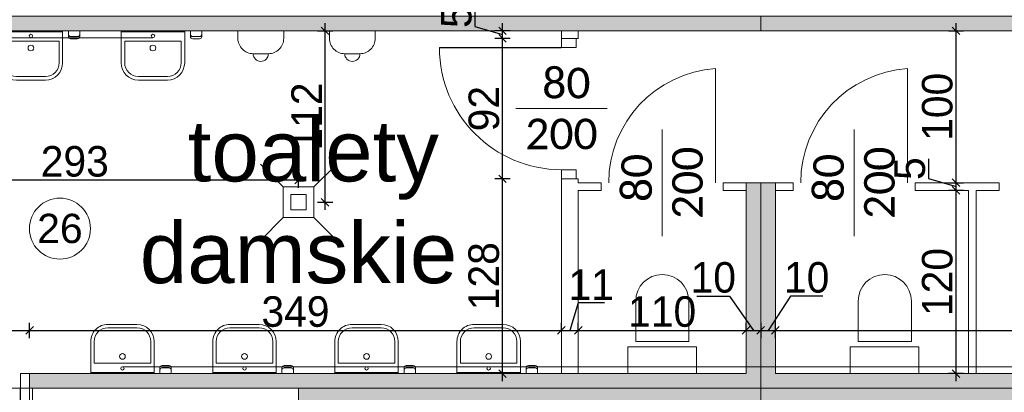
# Model space of a CAD drawing. Header units: millimetres. Extents: x 1962 to 3194, y -795 to -219.
# Tile 122 of 256: x 2516.79 to 2523.25, y -568.09 to -565.64. Entities that reach past the tile are written whole.
import ezdxf

# ---------------------------------------------------------------- set-up
doc = ezdxf.new("R2010")
doc.units = ezdxf.units.MM
doc.layers.get('0').update_dxf_attribs({"lineweight": 5})
doc.layers.get('Defpoints').update_dxf_attribs({"lineweight": 9})
for name, color, linetype, lineweight in [('A_hatch nawierzchnia', 253, 'Continuous', 9), ('A_obiekty kontenery', 152, 'Continuous', 9), ('A_obiekty kontenery elewacja', 62, 'Continuous', 9), ('A_obiekty kontenery opisy', 142, 'Continuous', 9), ('A_wymiary detale', 82, 'Continuous', 9), ('A_wyposażenie armatura sanitarna', 132, 'Continuous', 9), ('A_wyposażenie kanalizacja', 32, 'Continuous', 9), ('A_wyposażenie przegrody wew.', 143, 'Continuous', 9), ('A_wyposażenie stolarka', 16, 'Continuous', 9)]:
    doc.layers.add(name, color=color, linetype=linetype, lineweight=lineweight)
doc.styles.get("Standard").update_dxf_attribs({"font": 'arial.ttf'})
doc.styles.add('wymiary pzt', font='txt')
doc.dimstyles.new('wymiary detale', dxfattribs={"dimtxt": 0.2, "dimasz": 0.05, "dimexe": 0.05, "dimexo": 0, "dimgap": 0.02, "dimtad": 1, "dimdec": 0, "dimlfac": 100, "dimzin": 0, "dimtxsty": 'wymiary pzt', "dimblk": 'OBLIQUE', "dimcen": 0.1, "dimdle": 0.05, "dimadec": 1, "dimazin": 0, "dimtfac": 1, "dimtmove": 0, "dimatfit": 3, "dimfxl": 0, "dimarcsym": 0})

# ---------------------------------------------------------------- blocks, each defined once
blk = doc.blocks.new('zw$1140')
at = {"layer": 'A_wyposażenie stolarka'}
blk.add_line((-0.3, 0.51), (0.3, 0.51), dxfattribs=at)
for points in [[(0, 1.02), (0, 0.96), (0.096, 0.96), (0.096, 1.02)], [(0, 0.06), (0, 0), (0.096, 0), (0.096, 0.06)]]:
    blk.add_lwpolyline(points, close=True, dxfattribs=at)
at = {"layer": 'A_wyposażenie stolarka', "const_width": 0.01}
blk.add_lwpolyline([(0, 0.06), (-0.9, 0.06)], dxfattribs=at)
at = {"layer": 'A_wyposażenie stolarka'}
blk.add_arc((0, 0.06), 0.9, 90, 180, dxfattribs=at)
at = {"layer": 'A_wyposażenie stolarka', "insert": (0, 0.51), "char_height": 0.2, "width": 0.488349, "attachment_point": 5, "style": 'wymiary pzt'}
blk.add_mtext('{\\fCalibri|b0|i0|c238|p34;\\W0.90929; }{\\fCalibri|b0|i0|c238|p34;90}\\P{\\fCalibri|b0|i0|c238|p34;220}', dxfattribs=at)
blk = doc.blocks.new('zw$6F2B')
at = {"layer": 'A_wyposażenie armatura sanitarna'}
blk.add_lwpolyline([(0.1735, 0.21), (0.1735, 0.475, 1), (-0.175, 0.475), (-0.175, 0.21)], format="xyb", close=True, dxfattribs=at)
blk.add_lwpolyline([(-0.225, 0.175), (0.225, 0.175), (0.225, 0), (-0.225, 0)], close=True, dxfattribs=at)
blk = doc.blocks.new('zw$7514')
at = {"layer": 'A_wyposażenie stolarka'}
for p, q in [((-0.05, 0), (-0.05, 0.7483)), ((-0.4, -0.35), (-0.4, 0.35))]:
    blk.add_line(p, q, dxfattribs=at)
blk.add_arc((0, 0), 0.75, 93.82255, 180, dxfattribs=at)
at = {"layer": 'A_wyposażenie stolarka', "insert": (-0.4, 0), "char_height": 0.2, "width": 0.488349, "attachment_point": 5, "rotation": 90, "style": 'wymiary pzt'}
blk.add_mtext('{\\fCalibri|b0|i0|c238|p34;\\W0.90929; }{\\fCalibri|b0|i0|c238|p34;80}\\P{\\fCalibri|b0|i0|c238|p34;200}', dxfattribs=at)
blk = doc.blocks.new('zw$6E8F')
at = {"layer": 'A_wyposażenie stolarka'}
blk.add_line((0.46, -0.3), (0.46, 0.3), dxfattribs=at)
for points in [[(0.06, 0), (0, 0), (0, 0.096), (0.06, 0.096)], [(0.92, 0), (0.86, 0), (0.86, 0.096), (0.92, 0.096)]]:
    blk.add_lwpolyline(points, close=True, dxfattribs=at)
at = {"layer": 'A_wyposażenie stolarka', "const_width": 0.01}
blk.add_lwpolyline([(0.06, 0), (0.06, -0.8)], dxfattribs=at)
at = {"layer": 'A_wyposażenie stolarka'}
blk.add_arc((0.06, 0), 0.8, 270, 0, dxfattribs=at)
at = {"layer": 'A_wyposażenie stolarka', "insert": (0.46, 0), "char_height": 0.2, "width": 0.488349, "attachment_point": 5, "rotation": 90, "style": 'wymiary pzt'}
blk.add_mtext('{\\fCalibri|b0|i0|c238|p34;\\W0.90929; }{\\fCalibri|b0|i0|c238|p34;80}\\P{\\fCalibri|b0|i0|c238|p34;200}', dxfattribs=at)
blk = doc.blocks.new('zw$281D')
at = {"layer": 'A_wyposażenie armatura sanitarna'}
for p, q in [((-0.3203, -0.0375), (-0.3203, 0)), ((-0.3203, 0), (-0.2453, 0)), ((-0.2453, -0.0375), (-0.2453, 0)), ((0.2078, 0), (-0.2078, 0)), ((-0.2078, -0.21), (-0.2078, 0)), ((0.2078, -0.21), (0.2078, 0)), ((-0.3053, -0.0375), (-0.2603, -0.0375)), ((-0.3053, -0.0525), (-0.2603, -0.0525)), ((0.2078, -0.0075), (-0.2078, -0.0075)), ((0.1853, -0.0675), (-0.1853, -0.0675)), ((-0.1853, -0.21), (-0.1853, -0.0675)), ((0.1853, -0.21), (0.1853, -0.0675)), ((0.0953, -0.3), (-0.0953, -0.3)), ((0.0953, -0.3225), (-0.0953, -0.3225))]:
    blk.add_line(p, q, dxfattribs=at)
for centre, radius in [((0, -0.0338), 0.0112), ((0, -0.1125), 0.0188)]:
    blk.add_circle(centre, radius, dxfattribs=at)
for centre, radius, start, end in [((-0.3053, -0.0225), 0.015, 180, 270), ((-0.3053, -0.0375), 0.015, 180, 270), ((-0.2603, -0.0225), 0.015, 270, 0), ((-0.2603, -0.0375), 0.015, 270, 0), ((-0.0953, -0.21), 0.1125, 180, 270), ((-0.0953, -0.21), 0.09, 180, 270), ((0.0953, -0.21), 0.1125, 270, 0), ((0.0953, -0.21), 0.09, 270, 0)]:
    blk.add_arc(centre, radius, start, end, dxfattribs=at)
blk = doc.blocks.new('zw$184B')
at = {"layer": 'A_wyposażenie armatura sanitarna'}
blk.add_lwpolyline([(-0.05, -0.15), (0.05, -0.15, 0.414214), (0.15, -0.05), (0.15, 0), (-0.15, 0), (-0.15, -0.05, 0.414214)], format="xyb", close=True, dxfattribs=at)
blk.add_arc((0, -0.15), 0.05, 180, 0, dxfattribs=at)
blk = doc.blocks.new('zw$EC30')
at = {"layer": 'A_hatch nawierzchnia'}
h = blk.add_hatch(color=256, dxfattribs=at)
h.dxf.hatch_style = 1
h.paths.add_polyline_path([(-12.256, -38.676), (-12.256, -38.98), (-12.16, -38.98), (-12.16, -38.772), (-6.198, -38.772), (-6.198, -38.676)])
h = blk.add_hatch(color=256, dxfattribs=at)
h.dxf.hatch_style = 1
h.paths.add_polyline_path([(-0.236, -38.772), (-0.236, -38.98), (-0.14, -38.98), (-0.14, -38.676), (-6.198, -38.676), (-6.198, -38.772)])
h = blk.add_hatch(color=256, dxfattribs=at)
h.dxf.hatch_style = 1
h.paths.add_polyline_path([(-0.14, -41.114), (-0.14, -39.56), (-0.236, -39.56), (-0.236, -41.018), (-6.102, -41.018), (-6.102, -39.768), (-6.198, -39.768), (-6.198, -41.114)])
h = blk.add_hatch(color=256, dxfattribs=at)
h.dxf.hatch_style = 1
h.paths.add_polyline_path([(-10.99, -41.018), (-10.99, -41.114), (-9.227, -41.114), (-6.198, -41.114), (-6.198, -39.768), (-6.294, -39.768), (-6.294, -41.018)])
h = blk.add_hatch(color=256, dxfattribs=at)
h.dxf.hatch_style = 1
h.paths.add_polyline_path([(-9.227, -43.552), (-9.227, -42.343), (-9.131, -42.343), (-9.131, -43.456), (-6.294, -43.456), (-6.294, -41.21), (-9.131, -41.21), (-9.131, -41.323), (-9.227, -41.323), (-9.227, -41.114), (-6.198, -41.114), (-6.198, -43.552)])
h = blk.add_hatch(color=256, dxfattribs=at)
h.dxf.hatch_style = 1
h.paths.add_polyline_path([(-5.188, -43.552), (-5.188, -43.456), (-6.102, -43.456), (-6.102, -41.21), (-0.236, -41.21), (-0.236, -42.668), (-0.14, -42.668), (-0.14, -41.114), (-6.198, -41.114), (-6.198, -43.552)])
at = {"layer": 'A_obiekty kontenery'}
for p, q in [((-6.294, -39.768), (-6.102, -39.768)), ((-10.99, -41.018), (-10.99, -41.114)), ((-12.01, -41.114), (-10.99, -41.114))]:
    blk.add_line(p, q, dxfattribs=at)
for points in [[(-6.198, -38.772), (-6.198, -38.676), (-12.256, -38.676), (-12.256, -41.114), (-12.01, -41.114)], [(-6.198, -39.768), (-6.198, -41.114), (-0.14, -41.114), (-0.14, -38.676), (-6.198, -38.676), (-6.198, -38.772)], [(-6.198, -38.772), (-12.16, -38.772), (-12.16, -41.018), (-12.01, -41.018)], [(-6.102, -39.768), (-6.102, -41.018), (-0.236, -41.018), (-0.236, -38.772), (-6.198, -38.772)], [(-10.99, -41.114), (-6.198, -41.114), (-6.198, -39.768)], [(-10.99, -41.018), (-6.294, -41.018), (-6.294, -39.768)], [(-3.988, -43.552), (-0.14, -43.552), (-0.14, -41.114), (-6.198, -41.114), (-6.198, -43.552), (-5.188, -43.552)]]:
    blk.add_lwpolyline(points, dxfattribs=at)
blk.add_lwpolyline([(-9.227, -43.552), (-6.198, -43.552), (-6.198, -41.114), (-9.227, -41.114)], close=True, dxfattribs=at)
at = {"layer": 'A_obiekty kontenery elewacja'}
for points in [[(-10.99, -41.114), (-10.99, -41.254), (-9.367, -41.254), (-9.367, -41.323), (-9.227, -41.323)], [(-10.97, -41.114), (-10.97, -41.234), (-9.347, -41.234), (-9.347, -41.303), (-9.227, -41.303)]]:
    blk.add_lwpolyline(points, dxfattribs=at)
at = {"layer": 'A_wyposażenie armatura sanitarna'}
for p, q in [((-9.327, -39.795), (-9.477, -39.645)), ((-9.127, -39.795), (-8.977, -39.645)), ((-9.327, -39.995), (-9.477, -40.145)), ((-9.127, -39.995), (-8.977, -40.145))]:
    blk.add_line(p, q, dxfattribs=at)
for points in [[(-9.327, -39.795), (-9.127, -39.795), (-9.127, -39.995), (-9.327, -39.995)], [(-9.177, -39.845), (-9.277, -39.845), (-9.277, -39.945), (-9.177, -39.945)]]:
    blk.add_lwpolyline(points, close=True, dxfattribs=at)
at = {"layer": 'A_wyposażenie kanalizacja'}
for points in [[(-10.1811, -38.817), (-12.261, -38.817)], [(-10.3811, -40.973), (-0.135, -40.973)]]:
    blk.add_lwpolyline(points, dxfattribs=at)
at = {"layer": 'A_wyposażenie przegrody wew.'}
for p, q in [((-7.504, -38.772), (-7.504, -38.822)), ((-7.394, -38.772), (-7.394, -38.822)), ((-7.394, -38.822), (-7.504, -38.822)), ((-7.394, -39.742), (-7.504, -39.742)), ((-7.504, -39.742), (-7.504, -41.018)), ((-7.394, -39.742), (-7.394, -39.768)), ((-7.394, -39.768), (-7.244, -39.768)), ((-7.244, -39.818), (-7.244, -39.768)), ((-6.444, -39.768), (-6.294, -39.768)), ((-6.444, -39.818), (-6.444, -39.768)), ((-6.102, -39.768), (-5.986, -39.768)), ((-5.986, -39.818), (-5.986, -39.768)), ((-5.186, -39.768), (-4.636, -39.768)), ((-5.186, -39.818), (-5.186, -39.768)), ((-4.636, -39.818), (-4.636, -39.768)), ((-7.394, -39.818), (-7.394, -41.018)), ((-7.394, -39.818), (-7.244, -39.818)), ((-6.444, -39.818), (-6.294, -39.818)), ((-6.102, -39.818), (-5.986, -39.818)), ((-5.186, -39.818), (-4.836, -39.818)), ((-4.836, -39.818), (-4.836, -41.018)), ((-4.786, -39.818), (-4.786, -41.018)), ((-4.786, -39.818), (-4.636, -39.818))]:
    blk.add_line(p, q, dxfattribs=at)
at = {"layer": 'A_wyposażenie armatura sanitarna', "xscale": -1}
for name, p in [('zw$281D', (-10.9811, -38.772)), ('zw$281D', (-10.1811, -38.772)), ('zw$6F2B', (-6.844, -41.018)), ('zw$6F2B', (-5.386, -41.018))]:
    blk.add_blockref(name, p, dxfattribs=at)
at = {"layer": 'A_wyposażenie armatura sanitarna'}
for p in [(-9.4745, -38.772), (-8.8745, -38.772)]:
    blk.add_blockref('zw$184B', p, dxfattribs=at)
at = {"layer": 'A_wyposażenie armatura sanitarna', "rotation": 180}
for p in [(-10.3811, -41.018), (-9.5811, -41.018), (-8.7811, -41.018), (-7.9811, -41.018)]:
    blk.add_blockref('zw$281D', p, dxfattribs=at)
at = {"layer": 'A_wyposażenie stolarka'}
for name, p, rotation in [('zw$6E8F', (-7.504, -38.822), 270), ('zw$1140', (-10.99, -41.114), 90)]:
    blk.add_blockref(name, p, dxfattribs=dict(at, rotation=rotation))
for p in [(-6.444, -39.768), (-5.186, -39.768)]:
    blk.add_blockref('zw$7514', p, dxfattribs=at)
at = {"layer": 'A_obiekty kontenery opisy', "insert": (-9.227, -39.895), "char_height": 0.4, "width": 5.866, "attachment_point": 5}
blk.add_mtext('{\\fArial|b0|i0|c0|p34;\\W1.24692; }toalety\\Pdamskie', dxfattribs=at)
blk = doc.blocks.new('_Oblique')
at = {"color": 0, "linetype": 'ByBlock', "lineweight": -2}
blk.add_line((-0.5, -0.5), (0.5, 0.5), dxfattribs=at)
blk = doc.blocks.new('*D1132')
at = {"layer": 'A_wymiary detale', "color": 0, "lineweight": -2}
for p, q in [((2515.8383, -567.7297), (2515.8383, -567.6297)), ((2516.8583, -567.7297), (2516.8583, -567.6297)), ((2515.7883, -567.6797), (2516.9083, -567.6797))]:
    blk.add_line(p, q, dxfattribs=at)
at = {"layer": 'Defpoints', "color": 0}
for p in [(2516.8583, -567.6797), (2515.8383, -567.9626), (2516.8583, -567.9626)]:
    blk.add_point(p, dxfattribs=at)
at = {"layer": 'A_wymiary detale', "color": 0, "lineweight": -2, "xscale": 0.05, "yscale": 0.05, "zscale": 0.05, "rotation": 180}
blk.add_blockref('_Oblique', (2515.8383, -567.6797), dxfattribs=at)
at = {"layer": 'A_wymiary detale', "color": 0, "lineweight": -2, "xscale": 0.05, "yscale": 0.05, "zscale": 0.05}
blk.add_blockref('_Oblique', (2516.8583, -567.6797), dxfattribs=at)
at = {"layer": 'A_wymiary detale', "color": 0, "insert": (2516.3483, -567.5576), "char_height": 0.2, "attachment_point": 5, "style": 'wymiary pzt'}
blk.add_mtext('102', dxfattribs=at)
blk = doc.blocks.new('*D1133')
at = {"layer": 'A_wymiary detale', "color": 0, "lineweight": -2}
for p, q in [((2516.8583, -567.7297), (2516.8583, -567.6297)), ((2520.3443, -567.6797), (2520.3443, -567.6297)), ((2516.8083, -567.6797), (2520.3943, -567.6797))]:
    blk.add_line(p, q, dxfattribs=at)
at = {"layer": 'Defpoints', "color": 0}
for p in [(2520.3443, -567.6797), (2520.3443, -567.6797), (2516.8583, -567.9626)]:
    blk.add_point(p, dxfattribs=at)
at = {"layer": 'A_wymiary detale', "color": 0, "lineweight": -2, "xscale": 0.05, "yscale": 0.05, "zscale": 0.05, "rotation": 180}
blk.add_blockref('_Oblique', (2516.8583, -567.6797), dxfattribs=at)
at = {"layer": 'A_wymiary detale', "color": 0, "lineweight": -2, "xscale": 0.05, "yscale": 0.05, "zscale": 0.05}
blk.add_blockref('_Oblique', (2520.3443, -567.6797), dxfattribs=at)
at = {"layer": 'A_wymiary detale', "color": 0, "insert": (2518.6013, -567.5576), "char_height": 0.2, "attachment_point": 5, "style": 'wymiary pzt'}
blk.add_mtext('349', dxfattribs=at)
blk = doc.blocks.new('*D1134')
at = {"layer": 'A_wymiary detale', "color": 0, "lineweight": -2}
for p, q in [((2520.4533, -567.4997), (2520.3993, -567.6797)), ((2520.6256, -567.4997), (2520.4533, -567.4997)), ((2520.3443, -567.6797), (2520.3443, -567.6297)), ((2520.4543, -567.6797), (2520.4543, -567.6297)), ((2520.2943, -567.6797), (2520.5043, -567.6797))]:
    blk.add_line(p, q, dxfattribs=at)
at = {"layer": 'Defpoints', "color": 0}
for p in [(2520.3443, -567.6797), (2520.4543, -567.6797), (2520.4543, -567.6797)]:
    blk.add_point(p, dxfattribs=at)
at = {"layer": 'A_wymiary detale', "color": 0, "lineweight": -2, "xscale": 0.05, "yscale": 0.05, "zscale": 0.05, "rotation": 180}
blk.add_blockref('_Oblique', (2520.3443, -567.6797), dxfattribs=at)
at = {"layer": 'A_wymiary detale', "color": 0, "lineweight": -2, "xscale": 0.05, "yscale": 0.05, "zscale": 0.05}
blk.add_blockref('_Oblique', (2520.4543, -567.6797), dxfattribs=at)
at = {"layer": 'A_wymiary detale', "color": 0, "insert": (2520.5394, -567.3797), "char_height": 0.2, "attachment_point": 5, "style": 'wymiary pzt'}
blk.add_mtext('11', dxfattribs=at)
blk = doc.blocks.new('*D1135')
at = {"layer": 'A_wymiary detale', "color": 0, "lineweight": -2}
for p, q in [((2520.4543, -567.6797), (2520.4543, -567.6297)), ((2521.5543, -567.6797), (2521.5543, -567.6297)), ((2520.4043, -567.6797), (2521.6043, -567.6797))]:
    blk.add_line(p, q, dxfattribs=at)
at = {"layer": 'Defpoints', "color": 0}
for p in [(2520.4543, -567.6797), (2521.5543, -567.6797), (2521.5543, -567.6797)]:
    blk.add_point(p, dxfattribs=at)
at = {"layer": 'A_wymiary detale', "color": 0, "lineweight": -2, "xscale": 0.05, "yscale": 0.05, "zscale": 0.05, "rotation": 180}
blk.add_blockref('_Oblique', (2520.4543, -567.6797), dxfattribs=at)
at = {"layer": 'A_wymiary detale', "color": 0, "lineweight": -2, "xscale": 0.05, "yscale": 0.05, "zscale": 0.05}
blk.add_blockref('_Oblique', (2521.5543, -567.6797), dxfattribs=at)
at = {"layer": 'A_wymiary detale', "color": 0, "insert": (2521.0043, -567.5576), "char_height": 0.2, "attachment_point": 5, "style": 'wymiary pzt'}
blk.add_mtext('110', dxfattribs=at)
blk = doc.blocks.new('*D1136')
at = {"layer": 'A_wymiary detale', "color": 0, "lineweight": -2}
for p, q in [((2521.7463, -567.6797), (2521.7463, -567.6297)), ((2527.6123, -567.7297), (2527.6123, -567.6297)), ((2521.6963, -567.6797), (2527.6623, -567.6797))]:
    blk.add_line(p, q, dxfattribs=at)
at = {"layer": 'Defpoints', "color": 0}
for p in [(2521.7463, -567.6797), (2527.6123, -567.6797), (2527.6123, -567.9626)]:
    blk.add_point(p, dxfattribs=at)
at = {"layer": 'A_wymiary detale', "color": 0, "lineweight": -2, "xscale": 0.05, "yscale": 0.05, "zscale": 0.05, "rotation": 180}
blk.add_blockref('_Oblique', (2521.7463, -567.6797), dxfattribs=at)
at = {"layer": 'A_wymiary detale', "color": 0, "lineweight": -2, "xscale": 0.05, "yscale": 0.05, "zscale": 0.05}
blk.add_blockref('_Oblique', (2527.6123, -567.6797), dxfattribs=at)
at = {"layer": 'A_wymiary detale', "color": 0, "insert": (2524.6793, -567.5576), "char_height": 0.2, "attachment_point": 5, "style": 'wymiary pzt'}
blk.add_mtext('587', dxfattribs=at)
blk = doc.blocks.new('*D1137')
at = {"layer": 'A_wymiary detale', "color": 0, "lineweight": -2}
for p, q in [((2521.2326, -567.4557), (2521.446, -567.4557)), ((2521.446, -567.4557), (2521.6023, -567.6797)), ((2521.5543, -567.6797), (2521.5543, -567.6297)), ((2521.6503, -567.6297), (2521.6503, -567.7297)), ((2521.5043, -567.6797), (2521.7003, -567.6797))]:
    blk.add_line(p, q, dxfattribs=at)
at = {"layer": 'Defpoints', "color": 0}
for p in [(2521.6503, -567.301), (2521.5543, -567.6797), (2521.6503, -567.6797)]:
    blk.add_point(p, dxfattribs=at)
at = {"layer": 'A_wymiary detale', "color": 0, "lineweight": -2, "xscale": 0.05, "yscale": 0.05, "zscale": 0.05, "rotation": 180}
blk.add_blockref('_Oblique', (2521.5543, -567.6797), dxfattribs=at)
at = {"layer": 'A_wymiary detale', "color": 0, "lineweight": -2, "xscale": 0.05, "yscale": 0.05, "zscale": 0.05}
blk.add_blockref('_Oblique', (2521.6503, -567.6797), dxfattribs=at)
at = {"layer": 'A_wymiary detale', "color": 0, "insert": (2521.3393, -567.3336), "char_height": 0.2, "attachment_point": 5, "style": 'wymiary pzt'}
blk.add_mtext('10', dxfattribs=at)
blk = doc.blocks.new('*D1138')
at = {"layer": 'A_wymiary detale', "color": 0, "lineweight": -2}
for p, q in [((2521.8448, -567.4557), (2521.6983, -567.6797)), ((2522.0583, -567.4557), (2521.8448, -567.4557)), ((2521.6503, -567.6297), (2521.6503, -567.7297)), ((2521.7463, -567.7297), (2521.7463, -567.6297)), ((2521.6003, -567.6797), (2521.7963, -567.6797))]:
    blk.add_line(p, q, dxfattribs=at)
at = {"layer": 'Defpoints', "color": 0}
for p in [(2521.6503, -567.301), (2521.7463, -567.6797), (2521.7463, -567.9626)]:
    blk.add_point(p, dxfattribs=at)
at = {"layer": 'A_wymiary detale', "color": 0, "lineweight": -2, "xscale": 0.05, "yscale": 0.05, "zscale": 0.05, "rotation": 180}
blk.add_blockref('_Oblique', (2521.6503, -567.6797), dxfattribs=at)
at = {"layer": 'A_wymiary detale', "color": 0, "lineweight": -2, "xscale": 0.05, "yscale": 0.05, "zscale": 0.05}
blk.add_blockref('_Oblique', (2521.7463, -567.6797), dxfattribs=at)
at = {"layer": 'A_wymiary detale', "color": 0, "insert": (2521.9515, -567.3336), "char_height": 0.2, "attachment_point": 5, "style": 'wymiary pzt'}
blk.add_mtext('10', dxfattribs=at)
blk = doc.blocks.new('*D1139')
at = {"layer": 'A_wymiary detale', "color": 0, "lineweight": -2}
for p, q in [((2522.9302, -568.0126), (2522.9302, -566.7126)), ((2522.9802, -566.7626), (2522.8802, -566.7626)), ((2522.9802, -567.9626), (2522.8802, -567.9626))]:
    blk.add_line(p, q, dxfattribs=at)
at = {"layer": 'Defpoints', "color": 0}
for p in [(2522.9302, -566.7626), (2523.0123, -566.7626), (2523.0123, -567.9626)]:
    blk.add_point(p, dxfattribs=at)
at = {"layer": 'A_wymiary detale', "color": 0, "lineweight": -2, "xscale": 0.05, "yscale": 0.05, "zscale": 0.05}
for p, rotation in [((2522.9302, -566.7626), 90), ((2522.9302, -567.9626), 270)]:
    blk.add_blockref('_Oblique', p, dxfattribs=dict(at, rotation=rotation))
at = {"layer": 'A_wymiary detale', "color": 0, "insert": (2522.8082, -567.3626), "char_height": 0.2, "attachment_point": 5, "rotation": 90, "style": 'wymiary pzt'}
blk.add_mtext('120', dxfattribs=at)
blk = doc.blocks.new('*D1140')
at = {"layer": 'A_wymiary detale', "color": 0, "lineweight": -2}
for p, q in [((2522.7492, -566.556), (2522.7492, -566.6833)), ((2522.7492, -566.6833), (2522.9302, -566.7376)), ((2522.9302, -566.8126), (2522.9302, -566.6626)), ((2522.8802, -566.7126), (2522.9802, -566.7126)), ((2522.9802, -566.7626), (2522.8802, -566.7626))]:
    blk.add_line(p, q, dxfattribs=at)
at = {"layer": 'Defpoints', "color": 0}
for p in [(2522.6623, -566.7126), (2522.9302, -566.7126), (2523.0123, -566.7626)]:
    blk.add_point(p, dxfattribs=at)
at = {"layer": 'A_wymiary detale', "color": 0, "lineweight": -2, "xscale": 0.05, "yscale": 0.05, "zscale": 0.05}
for p, rotation in [((2522.9302, -566.7126), 90), ((2522.9302, -566.7626), 270)]:
    blk.add_blockref('_Oblique', p, dxfattribs=dict(at, rotation=rotation))
at = {"layer": 'A_wymiary detale', "color": 0, "insert": (2522.6282, -566.6197), "char_height": 0.2, "attachment_point": 5, "rotation": 90, "style": 'wymiary pzt'}
blk.add_mtext('5', dxfattribs=at)
blk = doc.blocks.new('*D1141')
at = {"layer": 'A_wymiary detale', "color": 0, "lineweight": -2}
for p, q in [((2522.8802, -565.7166), (2522.9802, -565.7166)), ((2522.9302, -566.7626), (2522.9302, -565.6666)), ((2522.8802, -566.7126), (2522.9802, -566.7126))]:
    blk.add_line(p, q, dxfattribs=at)
at = {"layer": 'Defpoints', "color": 0}
for p in [(2521.6503, -565.7166), (2522.9302, -565.7166), (2522.6623, -566.7126)]:
    blk.add_point(p, dxfattribs=at)
at = {"layer": 'A_wymiary detale', "color": 0, "lineweight": -2, "xscale": 0.05, "yscale": 0.05, "zscale": 0.05}
for p, rotation in [((2522.9302, -565.7166), 90), ((2522.9302, -566.7126), 270)]:
    blk.add_blockref('_Oblique', p, dxfattribs=dict(at, rotation=rotation))
at = {"layer": 'A_wymiary detale', "color": 0, "insert": (2522.8082, -566.2146), "char_height": 0.2, "attachment_point": 5, "rotation": 90, "style": 'wymiary pzt'}
blk.add_mtext('100', dxfattribs=at)
blk = doc.blocks.new('*D1142')
at = {"layer": 'A_wymiary detale', "color": 0, "lineweight": -2}
for p, q in [((2520.0079, -566.6866), (2519.9079, -566.6866)), ((2519.9579, -568.0126), (2519.9579, -566.6366)), ((2520.0079, -567.9626), (2519.9079, -567.9626))]:
    blk.add_line(p, q, dxfattribs=at)
at = {"layer": 'Defpoints', "color": 0}
for p in [(2519.9579, -566.6866), (2520.3443, -566.6866), (2520.3443, -567.9626)]:
    blk.add_point(p, dxfattribs=at)
at = {"layer": 'A_wymiary detale', "color": 0, "lineweight": -2, "xscale": 0.05, "yscale": 0.05, "zscale": 0.05}
for p, rotation in [((2519.9579, -566.6866), 90), ((2519.9579, -567.9626), 270)]:
    blk.add_blockref('_Oblique', p, dxfattribs=dict(at, rotation=rotation))
at = {"layer": 'A_wymiary detale', "color": 0, "insert": (2519.8359, -567.3246), "char_height": 0.2, "attachment_point": 5, "rotation": 90, "style": 'wymiary pzt'}
blk.add_mtext('128', dxfattribs=at)
blk = doc.blocks.new('*D1143')
at = {"layer": 'A_wymiary detale', "color": 0, "lineweight": -2}
for p, q in [((2519.9579, -566.7366), (2519.9579, -565.7166)), ((2520.0079, -565.7666), (2519.9079, -565.7666)), ((2520.0079, -566.6866), (2519.9079, -566.6866))]:
    blk.add_line(p, q, dxfattribs=at)
at = {"layer": 'Defpoints', "color": 0}
for p in [(2519.9579, -565.7666), (2520.3443, -565.7666), (2520.3443, -566.6866)]:
    blk.add_point(p, dxfattribs=at)
at = {"layer": 'A_wymiary detale', "color": 0, "lineweight": -2, "xscale": 0.05, "yscale": 0.05, "zscale": 0.05}
for p, rotation in [((2519.9579, -565.7666), 90), ((2519.9579, -566.6866), 270)]:
    blk.add_blockref('_Oblique', p, dxfattribs=dict(at, rotation=rotation))
at = {"layer": 'A_wymiary detale', "color": 0, "insert": (2519.8369, -566.2266), "char_height": 0.2, "attachment_point": 5, "rotation": 90, "style": 'wymiary pzt'}
blk.add_mtext('92', dxfattribs=at)
blk = doc.blocks.new('*D1144')
at = {"layer": 'A_wymiary detale', "color": 0, "lineweight": -2}
for p, q in [((2519.7769, -565.56), (2519.7769, -565.6873)), ((2519.7769, -565.6873), (2519.9579, -565.7416)), ((2520.0079, -565.7166), (2519.9079, -565.7166)), ((2519.9579, -565.8166), (2519.9579, -565.6666)), ((2520.0079, -565.7666), (2519.9079, -565.7666))]:
    blk.add_line(p, q, dxfattribs=at)
at = {"layer": 'Defpoints', "color": 0}
for p in [(2519.9579, -565.7166), (2520.3443, -565.7166), (2520.3443, -565.7666)]:
    blk.add_point(p, dxfattribs=at)
at = {"layer": 'A_wymiary detale', "color": 0, "lineweight": -2, "xscale": 0.05, "yscale": 0.05, "zscale": 0.05}
for p, rotation in [((2519.9579, -565.7166), 90), ((2519.9579, -565.7666), 270)]:
    blk.add_blockref('_Oblique', p, dxfattribs=dict(at, rotation=rotation))
at = {"layer": 'A_wymiary detale', "color": 0, "insert": (2519.6559, -565.6237), "char_height": 0.2, "attachment_point": 5, "rotation": 90, "style": 'wymiary pzt'}
blk.add_mtext('5', dxfattribs=at)
blk = doc.blocks.new('*D1171')
at = {"layer": 'A_wymiary detale', "color": 0, "lineweight": -2}
for p, q in [((2518.7451, -565.7166), (2518.8451, -565.7166)), ((2518.7951, -566.8896), (2518.7951, -565.6666)), ((2518.7451, -566.8396), (2518.8451, -566.8396))]:
    blk.add_line(p, q, dxfattribs=at)
at = {"layer": 'Defpoints', "color": 0}
for p in [(2518.7213, -565.7166), (2518.7951, -565.7166), (2518.7213, -566.8396)]:
    blk.add_point(p, dxfattribs=at)
at = {"layer": 'A_wymiary detale', "color": 0, "lineweight": -2, "xscale": 0.05, "yscale": 0.05, "zscale": 0.05}
for p, rotation in [((2518.7951, -565.7166), 90), ((2518.7951, -566.8396), 270)]:
    blk.add_blockref('_Oblique', p, dxfattribs=dict(at, rotation=rotation))
at = {"layer": 'A_wymiary detale', "color": 0, "insert": (2518.674, -566.2781), "char_height": 0.2, "attachment_point": 5, "rotation": 90, "style": 'wymiary pzt'}
blk.add_mtext('112', dxfattribs=at)
blk = doc.blocks.new('*D1172')
at = {"layer": 'A_wymiary detale', "color": 0, "lineweight": -2}
for p, q in [((2515.6883, -566.7453), (2515.6883, -566.6453)), ((2518.6213, -566.7453), (2518.6213, -566.6453)), ((2518.6713, -566.6953), (2515.6383, -566.6953))]:
    blk.add_line(p, q, dxfattribs=at)
at = {"layer": 'Defpoints', "color": 0}
for p in [(2515.6883, -566.6953), (2515.6883, -566.9396), (2518.6213, -566.9396)]:
    blk.add_point(p, dxfattribs=at)
at = {"layer": 'A_wymiary detale', "color": 0, "lineweight": -2, "xscale": 0.05, "yscale": 0.05, "zscale": 0.05, "rotation": 180}
blk.add_blockref('_Oblique', (2515.6883, -566.6953), dxfattribs=at)
at = {"layer": 'A_wymiary detale', "color": 0, "lineweight": -2, "xscale": 0.05, "yscale": 0.05, "zscale": 0.05}
blk.add_blockref('_Oblique', (2518.6213, -566.6953), dxfattribs=at)
at = {"layer": 'A_wymiary detale', "color": 0, "insert": (2517.1548, -566.5732), "char_height": 0.2, "attachment_point": 5, "style": 'wymiary pzt'}
blk.add_mtext('293', dxfattribs=at)

msp = doc.modelspace()

# ---------------------------------------------------------------- linework, layer by layer
at = {"layer": 'A_wymiary detale'}
msp.add_circle((2517.0573, -567.0129), 0.2, dxfattribs=at)

# ---------------------------------------------------------------- block references
msp.add_blockref('zw$EC30', (2527.8483, -526.9446))

# ---------------------------------------------------------------- texts
at = {"layer": 'A_wymiary detale', "insert": (2517.0573, -567.0129), "char_height": 0.192, "width": 0.43823, "attachment_point": 5}
msp.add_mtext('26', dxfattribs=at)

# ---------------------------------------------------------------- dimensions: what is measured, and where the dimension line sits
at = {"layer": 'A_wymiary detale'}
for base, p1, p2, picture, middle in [((2519.9579, -565.7166), (2520.3443, -565.7666), (2520.3443, -565.7166), '*D1144', (2519.6559, -565.6673)), ((2519.9579, -565.7666), (2520.3443, -566.6866), (2520.3443, -565.7666), '*D1143', (2519.8369, -566.2266)), ((2522.9302, -565.7166), (2522.6623, -566.7126), (2521.6503, -565.7166), '*D1141', (2522.8082, -566.2146)), ((2522.9302, -566.7126), (2523.0123, -566.7626), (2522.6623, -566.7126), '*D1140', (2522.6282, -566.6633))]:
    dim = msp.add_linear_dim(base=base, p1=p1, p2=p2, angle=90, dimstyle='wymiary detale', override={"dimtmove": 1}, dxfattribs=at)
    dim.commit()
    dim.dimension.update_dxf_attribs({"geometry": picture, "text_midpoint": middle})
for p1, p2, distance, picture, middle in [((2518.7213, -566.8396), (2518.7213, -565.7166), -0.0738, '*D1171', (2518.674, -566.2781)), ((2518.6213, -566.9396), (2515.6883, -566.9396), -0.2444, '*D1172', (2517.1548, -566.5732)), ((2520.3443, -567.9626), (2520.3443, -566.6866), 0.3863, '*D1142', (2519.8359, -567.3246)), ((2523.0123, -567.9626), (2523.0123, -566.7626), 0.082, '*D1139', (2522.8082, -567.3626)), ((2515.8383, -567.9626), (2516.8583, -567.9626), 0.283, '*D1132', (2516.3483, -567.5576))]:
    dim = msp.add_aligned_dim(p1=p1, p2=p2, distance=distance, dimstyle='wymiary detale', dxfattribs=at)
    dim.commit()
    dim.dimension.update_dxf_attribs({"geometry": picture, "text_midpoint": middle})
for base, p1, p2, picture, middle in [((2521.6503, -567.6797), (2521.5543, -567.6797), (2521.6503, -567.301), '*D1137', (2521.426, -567.4557)), ((2521.7463, -567.6797), (2521.6503, -567.301), (2521.7463, -567.9626), '*D1138', (2521.8648, -567.4557))]:
    dim = msp.add_linear_dim(base=base, p1=p1, p2=p2, dimstyle='wymiary detale', override={"dimtmove": 1}, dxfattribs=at)
    dim.commit()
    dim.dimension.update_dxf_attribs({"geometry": picture, "text_midpoint": middle, "dimtype": 160})
for base, p1, p2, picture, middle in [((2520.4543, -567.6797), (2520.3443, -567.6797), (2520.4543, -567.6797), '*D1134', (2520.4733, -567.3797)), ((2520.3443, -567.6797), (2516.8583, -567.9626), (2520.3443, -567.6797), '*D1133', (2518.6013, -567.5576)), ((2521.5543, -567.6797), (2520.4543, -567.6797), (2521.5543, -567.6797), '*D1135', (2521.0043, -567.5576)), ((2527.6123, -567.6797), (2521.7463, -567.6797), (2527.6123, -567.9626), '*D1136', (2524.6793, -567.5576))]:
    dim = msp.add_linear_dim(base=base, p1=p1, p2=p2, dimstyle='wymiary detale', override={"dimtmove": 1}, dxfattribs=at)
    dim.commit()
    dim.dimension.update_dxf_attribs({"geometry": picture, "text_midpoint": middle})

doc.saveas('drawing.dxf')
